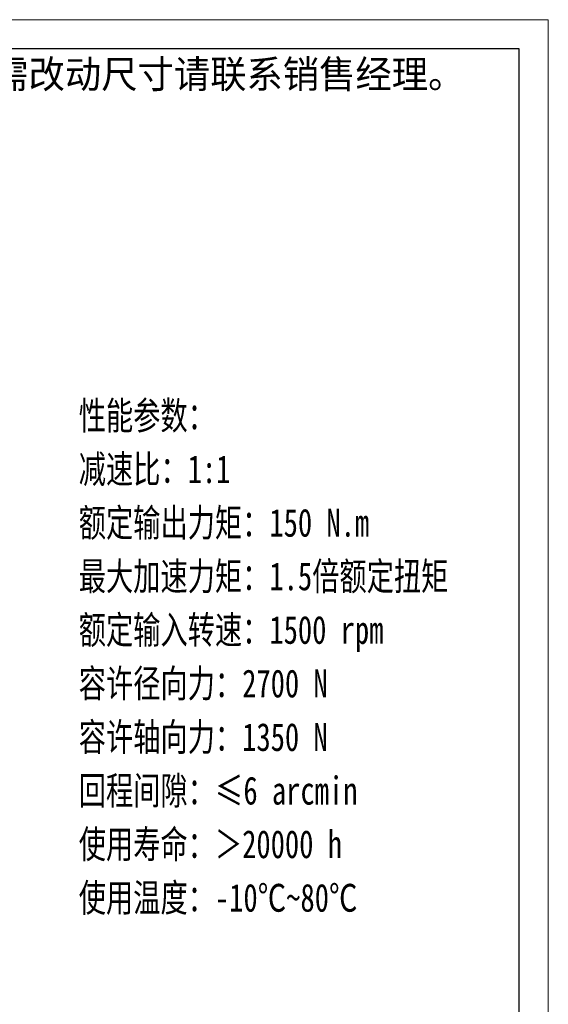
# Model space of a CAD drawing. Header units: millimetres. Extents: x 3 to 708, y 73 to 569.
# Tile 6 of 6: x 557 to 708, y 287 to 569. Entities that reach past the tile are written whole.
import ezdxf

# ---------------------------------------------------------------- set-up
doc = ezdxf.new("R2010")
doc.units = ezdxf.units.MM
doc.layers.add('6文字层', color=3, linetype='Continuous')
for name, color, linetype, lineweight in [('图框_外框线', 7, 'Continuous', 18), ('尺寸线层', 3, 'Continuous', 18), ('粗实线层', 7, 'Continuous', 35)]:
    doc.layers.add(name, color=color, linetype=linetype, lineweight=lineweight)
doc.styles.add('标准', font='txt', dxfattribs={"width": 0.667})

# ---------------------------------------------------------------- blocks, each defined once
blk = doc.blocks.new('提示字样')
at = {"layer": '6文字层', "insert": (1.21, 11.52), "char_height": 10, "width": 317.6795, "attachment_point": 1}
blk.add_mtext('{\\C1;此图为标准图，如需改动尺寸请联系销售经理。}', dxfattribs=at)

msp = doc.modelspace()

# ---------------------------------------------------------------- linework, layer by layer
at = {"layer": '图框_外框线', "color": 3}
msp.add_lwpolyline([(6.2998, 72.7354), (708.4721, 72.7354), (708.4721, 569.2715), (6.2998, 569.2715)], close=True, dxfattribs=at)
at = {"layer": '图框_外框线', "color": 3, "lineweight": 25}
msp.add_lwpolyline([(48.0957, 81.0946), (700.1129, 81.0946), (700.1129, 560.9123), (48.0957, 560.9123)], close=True, dxfattribs=at)

# ---------------------------------------------------------------- block references
at = {"layer": '粗实线层', "xscale": 0.8, "yscale": 0.8, "zscale": 0.8}
msp.add_blockref('提示字样', (465.0832, 548.4634), dxfattribs=at)

# ---------------------------------------------------------------- texts
at = {"layer": '尺寸线层', "insert": (574.0119, 459.8933), "char_height": 8, "width": 140.195535, "attachment_point": 1, "line_spacing_factor": 1.15057, "style": '标准'}
msp.add_mtext('{\\W0.75;性能参数：\\P减速比：1:1\\P额定输出力矩：150 N.m\\P最大加速力矩：1.5倍额定扭矩\\P额定输入转速：1500 rpm\\P容许径向力：2700 N\\P容许轴向力：1350 N\\P回程间隙：≤6 arcmin\\P使用寿命：＞20000 h\\P使用温度：-10℃~80℃', dxfattribs=at)

doc.saveas('drawing.dxf')
